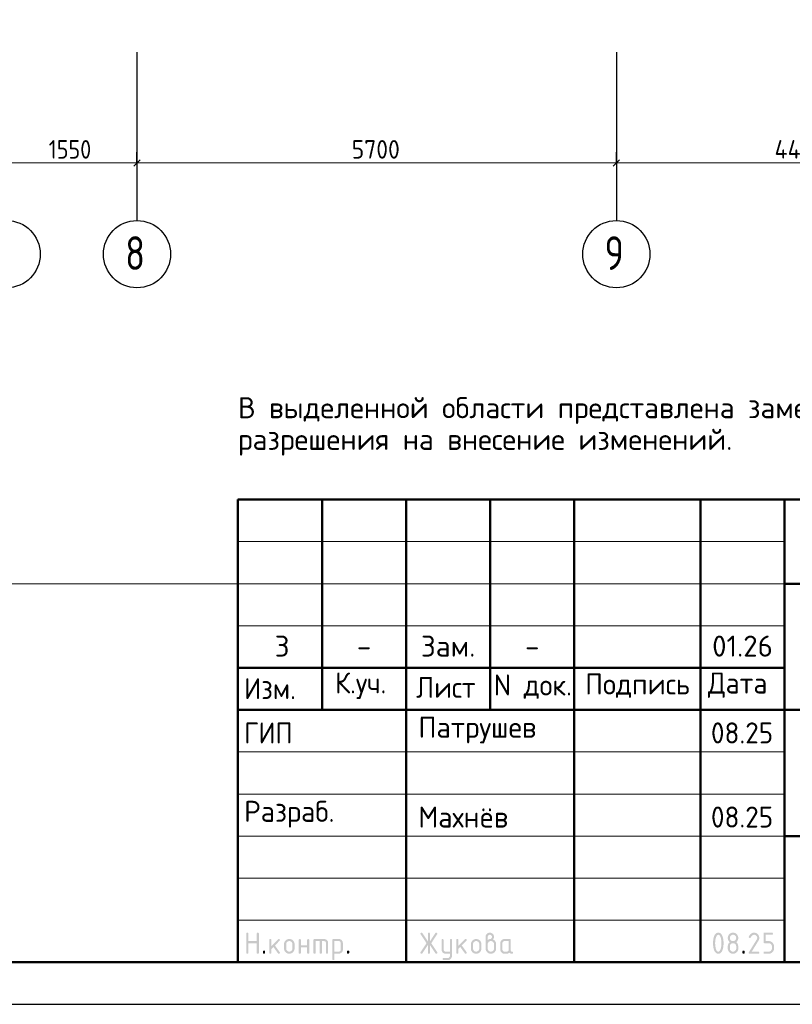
# Model space of a CAD drawing. Header units: millimetres. Extents: x 0 to 42000, y 0 to 29700.
# Tile 4 of 7: x 20405 to 29593, y 0 to 11705. Entities that reach past the tile are written whole.
import ezdxf

# ---------------------------------------------------------------- set-up
doc = ezdxf.new("R2010")
doc.units = ezdxf.units.MM
doc.linetypes.add('______5', pattern=[1100, 800, -100, 100, -100])
doc.layers.add('Standard', color=7, linetype='Continuous', lineweight=25)
doc.layers.add('Размерная линия_ общее', color=7, linetype='Continuous', lineweight=13)
doc.layers.add('Оси', color=7, linetype='______5', true_color=0x656565)
doc.styles.add('ISOCPEUR', font='txt')

msp = doc.modelspace()

# ---------------------------------------------------------------- hatches: boundary and pattern name
at = {"layer": 'Standard', "linetype": 'Continuous', "lineweight": 25, "transparency": 33554687}
for points in [[(23099, 614), (23099, 839), (23099, 840), (23099, 842), (23099, 843), (23100, 844), (23100, 845), (23101, 846), (23101, 847), (23102, 848), (23103, 849), (23104, 850), (23105, 850), (23106, 851), (23107, 851), (23109, 851), (23110, 851), (23112, 851), (23113, 851), (23115, 851), (23116, 851), (23117, 851), (23118, 850), (23119, 850), (23120, 849), (23121, 848), (23122, 847), (23122, 846), (23123, 845), (23123, 844), (23124, 843), (23124, 842), (23124, 840), (23124, 839), (23124, 751), (23224, 751), (23224, 839), (23224, 840), (23224, 842), (23224, 843), (23225, 844), (23225, 845), (23226, 846), (23226, 847), (23227, 848), (23228, 849), (23229, 850), (23230, 850), (23231, 851), (23232, 851), (23233, 851), (23235, 851), (23236, 851), (23238, 851), (23239, 851), (23241, 851), (23242, 851), (23243, 850), (23244, 850), (23245, 849), (23246, 848), (23247, 847), (23247, 846), (23248, 845), (23248, 844), (23249, 843), (23249, 842), (23249, 840), (23249, 839), (23249, 614), (23249, 612), (23249, 611), (23249, 609), (23248, 608), (23248, 607), (23247, 606), (23247, 605), (23246, 604), (23245, 604), (23244, 603), (23243, 602), (23242, 602), (23241, 602), (23239, 601), (23238, 601), (23236, 601), (23235, 601), (23233, 601), (23232, 602), (23231, 602), (23230, 602), (23229, 603), (23228, 604), (23227, 604), (23226, 605), (23226, 606), (23225, 607), (23225, 608), (23224, 609), (23224, 611), (23224, 612), (23224, 614), (23224, 726), (23124, 726), (23124, 614), (23124, 612), (23124, 611), (23124, 609), (23123, 608), (23123, 607), (23122, 606), (23122, 605), (23121, 604), (23120, 604), (23119, 603), (23118, 602), (23117, 602), (23116, 602), (23115, 601), (23113, 601), (23112, 601), (23110, 601), (23109, 601), (23107, 602), (23106, 602), (23105, 602), (23104, 603), (23103, 604), (23102, 604), (23101, 605), (23101, 606), (23100, 607), (23100, 608), (23099, 609), (23099, 611), (23099, 612)], [(25259, 704), (25194, 607), (25193, 605), (25192, 604), (25191, 603), (25190, 603), (25188, 602), (25187, 602), (25185, 601), (25183, 601), (25182, 601), (25180, 601), (25179, 602), (25178, 602), (25177, 603), (25176, 603), (25175, 604), (25174, 605), (25173, 605), (25173, 606), (25172, 607), (25172, 609), (25171, 610), (25171, 611), (25171, 613), (25171, 614), (25171, 616), (25172, 618), (25172, 619), (25173, 621), (25243, 726), (25173, 832), (25172, 833), (25172, 835), (25171, 837), (25171, 838), (25171, 840), (25171, 841), (25171, 843), (25172, 844), (25172, 845), (25173, 846), (25173, 847), (25174, 848), (25175, 849), (25176, 849), (25177, 850), (25178, 850), (25179, 851), (25181, 851), (25182, 851), (25184, 851), (25185, 851), (25187, 851), (25188, 851), (25189, 850), (25191, 849), (25192, 848), (25193, 847), (25194, 846), (25259, 749), (25259, 839), (25259, 840), (25259, 842), (25259, 843), (25259, 844), (25260, 845), (25260, 846), (25261, 847), (25262, 848), (25262, 849), (25263, 850), (25264, 850), (25266, 851), (25267, 851), (25268, 851), (25269, 851), (25271, 851), (25273, 851), (25274, 851), (25275, 851), (25277, 851), (25278, 850), (25279, 850), (25280, 849), (25280, 848), (25281, 847), (25282, 846), (25282, 845), (25283, 844), (25283, 843), (25283, 842), (25284, 840), (25284, 839), (25284, 749), (25348, 846), (25349, 847), (25350, 848), (25351, 849), (25353, 850), (25354, 851), (25356, 851), (25357, 851), (25359, 851), (25360, 851), (25361, 851), (25362, 851), (25363, 850), (25365, 850), (25366, 849), (25367, 848), (25367, 847), (25368, 847), (25369, 846), (25370, 845), (25370, 843), (25371, 842), (25371, 841), (25371, 840), (25371, 839), (25371, 837), (25371, 835), (25370, 833), (25369, 832), (25299, 726), (25369, 621), (25370, 619), (25371, 617), (25371, 616), (25371, 614), (25371, 613), (25371, 611), (25371, 610), (25370, 609), (25370, 608), (25369, 607), (25368, 606), (25368, 605), (25367, 604), (25366, 603), (25365, 603), (25364, 602), (25363, 602), (25361, 602), (25360, 601), (25359, 601), (25357, 601), (25356, 602), (25354, 602), (25353, 603), (25351, 603), (25350, 604), (25349, 605), (25348, 607), (25284, 704), (25284, 614), (25284, 612), (25283, 611), (25283, 609), (25283, 608), (25282, 607), (25282, 606), (25281, 605), (25280, 604), (25280, 604), (25279, 603), (25278, 602), (25277, 602), (25275, 602), (25274, 601), (25273, 601), (25271, 601), (25269, 601), (25268, 601), (25267, 602), (25266, 602), (25264, 602), (25263, 603), (25262, 604), (25262, 604), (25261, 605), (25260, 606), (25260, 607), (25259, 608), (25259, 609), (25259, 611), (25259, 612), (25259, 614)], [(29137, 851), (29140, 851), (29144, 851), (29147, 851), (29150, 850), (29153, 850), (29156, 849), (29158, 848), (29161, 847), (29164, 846), (29167, 844), (29169, 843), (29172, 841), (29174, 839), (29177, 837), (29179, 835), (29181, 833), (29184, 831), (29186, 828), (29188, 826), (29189, 823), (29191, 821), (29193, 818), (29194, 816), (29195, 813), (29196, 810), (29197, 807), (29198, 804), (29198, 801), (29199, 798), (29199, 795), (29200, 792), (29200, 789), (29200, 784), (29199, 780), (29198, 775), (29197, 771), (29195, 766), (29193, 762), (29191, 757), (29188, 753), (29110, 626), (29187, 626), (29189, 626), (29190, 626), (29191, 626), (29193, 626), (29194, 625), (29195, 625), (29196, 624), (29197, 623), (29197, 622), (29198, 621), (29198, 620), (29199, 619), (29199, 618), (29199, 617), (29200, 615), (29200, 614), (29200, 612), (29199, 611), (29199, 610), (29199, 608), (29198, 607), (29198, 606), (29197, 605), (29197, 604), (29196, 604), (29195, 603), (29194, 602), (29193, 602), (29191, 602), (29190, 601), (29189, 601), (29187, 601), (29087, 601), (29086, 601), (29084, 601), (29083, 602), (29082, 602), (29081, 602), (29080, 603), (29079, 604), (29078, 604), (29077, 605), (29076, 606), (29076, 607), (29075, 608), (29075, 609), (29075, 611), (29075, 612), (29075, 614), (29075, 616), (29075, 617), (29076, 619), (29077, 621), (29168, 768), (29170, 771), (29171, 773), (29172, 776), (29173, 778), (29174, 781), (29174, 783), (29175, 786), (29175, 789), (29175, 793), (29174, 796), (29173, 800), (29172, 803), (29171, 806), (29168, 809), (29166, 813), (29164, 815), (29161, 818), (29158, 820), (29155, 822), (29152, 823), (29148, 825), (29145, 826), (29141, 826), (29137, 826), (29135, 826), (29132, 826), (29129, 825), (29127, 824), (29124, 823), (29122, 822), (29119, 820), (29117, 818), (29114, 816), (29112, 814), (29110, 812), (29107, 809), (29105, 806), (29103, 802), (29100, 799), (29098, 795), (29097, 793), (29096, 792), (29095, 791), (29094, 790), (29092, 790), (29091, 789), (29089, 789), (29087, 789), (29086, 789), (29084, 789), (29083, 789), (29082, 790), (29081, 790), (29080, 791), (29079, 791), (29078, 792), (29077, 793), (29076, 794), (29076, 795), (29075, 796), (29075, 797), (29075, 798), (29075, 800), (29075, 801), (29075, 803), (29075, 804), (29075, 805), (29076, 806), (29079, 812), (29082, 817), (29085, 822), (29088, 826), (29092, 830), (29095, 834), (29099, 837), (29103, 840), (29107, 843), (29111, 845), (29115, 847), (29119, 848), (29123, 850), (29128, 851), (29132, 851)], [(29250, 739), (29250, 839), (29250, 840), (29250, 842), (29250, 843), (29250, 844), (29251, 845), (29251, 846), (29252, 847), (29253, 848), (29253, 849), (29254, 850), (29255, 850), (29257, 851), (29258, 851), (29259, 851), (29261, 851), (29262, 851), (29349, 851), (29351, 851), (29352, 851), (29354, 851), (29355, 851), (29356, 850), (29357, 850), (29358, 849), (29359, 848), (29359, 847), (29360, 846), (29361, 845), (29361, 844), (29361, 843), (29362, 842), (29362, 840), (29362, 839), (29362, 837), (29362, 836), (29361, 834), (29361, 833), (29361, 832), (29360, 831), (29359, 830), (29359, 829), (29358, 829), (29357, 828), (29356, 827), (29355, 827), (29354, 827), (29352, 826), (29351, 826), (29349, 826), (29275, 826), (29275, 751), (29312, 751), (29315, 751), (29318, 751), (29322, 751), (29324, 750), (29327, 750), (29330, 749), (29333, 748), (29336, 747), (29339, 746), (29341, 744), (29344, 743), (29347, 741), (29349, 739), (29351, 737), (29354, 735), (29356, 733), (29358, 731), (29360, 728), (29362, 726), (29364, 723), (29366, 721), (29367, 718), (29369, 715), (29370, 713), (29371, 710), (29372, 707), (29373, 704), (29373, 701), (29374, 698), (29374, 695), (29374, 692), (29374, 689), (29374, 664), (29374, 661), (29374, 657), (29374, 654), (29373, 651), (29373, 648), (29372, 645), (29371, 643), (29370, 640), (29369, 637), (29367, 634), (29366, 632), (29364, 629), (29362, 627), (29360, 624), (29358, 622), (29356, 620), (29354, 617), (29351, 615), (29349, 613), (29346, 612), (29344, 610), (29341, 608), (29339, 607), (29336, 606), (29333, 605), (29330, 604), (29327, 603), (29324, 602), (29321, 602), (29318, 602), (29315, 601), (29312, 601), (29262, 601), (29261, 601), (29259, 601), (29258, 602), (29257, 602), (29255, 602), (29254, 603), (29253, 604), (29253, 604), (29252, 605), (29251, 606), (29251, 607), (29250, 608), (29250, 610), (29250, 611), (29250, 612), (29250, 614), (29250, 615), (29250, 617), (29250, 618), (29250, 619), (29251, 620), (29251, 621), (29252, 622), (29253, 623), (29253, 624), (29254, 625), (29255, 625), (29257, 626), (29258, 626), (29259, 626), (29261, 626), (29262, 626), (29312, 626), (29316, 626), (29319, 627), (29323, 628), (29326, 629), (29330, 630), (29333, 632), (29336, 634), (29338, 637), (29341, 640), (29343, 643), (29345, 646), (29347, 649), (29348, 653), (29349, 656), (29349, 660), (29349, 664), (29349, 689), (29349, 693), (29349, 696), (29348, 700), (29347, 703), (29345, 707), (29343, 710), (29341, 713), (29338, 715), (29336, 718), (29333, 720), (29330, 722), (29326, 724), (29323, 725), (29319, 726), (29316, 726), (29312, 726), (29262, 726), (29261, 726), (29259, 726), (29258, 727), (29257, 727), (29255, 727), (29254, 728), (29253, 729), (29253, 729), (29252, 730), (29251, 731), (29251, 732), (29250, 733), (29250, 734), (29250, 736), (29250, 737)], [(23399, 694), (23478, 773), (23478, 773), (23479, 774), (23480, 775), (23482, 775), (23483, 776), (23484, 776), (23485, 776), (23486, 776), (23488, 776), (23489, 776), (23491, 776), (23492, 775), (23493, 775), (23494, 774), (23495, 774), (23496, 773), (23497, 772), (23497, 771), (23498, 770), (23498, 769), (23499, 768), (23499, 767), (23499, 765), (23499, 764), (23499, 762), (23499, 761), (23498, 760), (23498, 759), (23497, 758), (23497, 757), (23496, 756), (23495, 755), (23440, 700), (23496, 621), (23498, 619), (23498, 617), (23499, 616), (23499, 614), (23499, 612), (23499, 611), (23499, 609), (23498, 608), (23498, 607), (23497, 606), (23497, 605), (23496, 604), (23495, 604), (23494, 603), (23493, 602), (23492, 602), (23491, 602), (23489, 601), (23488, 601), (23486, 601), (23485, 601), (23483, 602), (23482, 602), (23480, 603), (23479, 603), (23478, 604), (23477, 605), (23476, 607), (23422, 682), (23399, 659), (23399, 614), (23399, 612), (23399, 611), (23399, 609), (23398, 608), (23398, 607), (23397, 606), (23397, 605), (23396, 604), (23395, 604), (23394, 603), (23393, 602), (23392, 602), (23391, 602), (23389, 601), (23388, 601), (23386, 601), (23385, 601), (23383, 601), (23382, 602), (23381, 602), (23380, 602), (23379, 603), (23378, 604), (23377, 604), (23376, 605), (23376, 606), (23375, 607), (23375, 608), (23374, 609), (23374, 611), (23374, 612), (23374, 614), (23374, 764), (23374, 765), (23374, 767), (23374, 768), (23375, 769), (23375, 770), (23376, 771), (23376, 772), (23377, 773), (23378, 774), (23379, 774), (23380, 775), (23381, 775), (23382, 776), (23383, 776), (23385, 776), (23386, 776), (23388, 776), (23389, 776), (23391, 776), (23392, 775), (23393, 775), (23394, 774), (23395, 774), (23396, 773), (23397, 772), (23397, 771), (23398, 770), (23398, 769), (23399, 768), (23399, 767), (23399, 765), (23399, 764)], [(23749, 676), (23749, 614), (23749, 612), (23748, 611), (23748, 609), (23748, 608), (23747, 607), (23747, 606), (23746, 605), (23746, 604), (23745, 604), (23744, 603), (23743, 602), (23742, 602), (23740, 602), (23739, 601), (23738, 601), (23736, 601), (23735, 601), (23733, 601), (23732, 602), (23731, 602), (23729, 602), (23729, 603), (23728, 604), (23727, 604), (23726, 605), (23725, 606), (23725, 607), (23724, 608), (23724, 609), (23724, 611), (23724, 612), (23724, 614), (23724, 764), (23724, 765), (23724, 767), (23724, 768), (23724, 769), (23725, 770), (23725, 771), (23726, 772), (23727, 773), (23728, 774), (23729, 774), (23729, 775), (23731, 775), (23732, 776), (23733, 776), (23735, 776), (23736, 776), (23738, 776), (23739, 776), (23740, 776), (23742, 775), (23743, 775), (23744, 774), (23745, 774), (23746, 773), (23746, 772), (23747, 771), (23747, 770), (23748, 769), (23748, 768), (23748, 767), (23749, 765), (23749, 764), (23749, 701), (23823, 701), (23823, 764), (23823, 765), (23824, 767), (23824, 768), (23824, 769), (23825, 770), (23825, 771), (23826, 772), (23826, 773), (23827, 774), (23828, 774), (23829, 775), (23830, 775), (23832, 776), (23833, 776), (23834, 776), (23836, 776), (23837, 776), (23839, 776), (23840, 776), (23841, 775), (23843, 775), (23843, 774), (23844, 774), (23845, 773), (23846, 772), (23847, 771), (23847, 770), (23848, 769), (23848, 768), (23848, 767), (23848, 765), (23848, 764), (23848, 614), (23848, 612), (23848, 611), (23848, 609), (23848, 608), (23847, 607), (23847, 606), (23846, 605), (23845, 604), (23844, 604), (23843, 603), (23843, 602), (23841, 602), (23840, 602), (23839, 601), (23837, 601), (23836, 601), (23834, 601), (23833, 601), (23832, 602), (23830, 602), (23829, 602), (23828, 603), (23827, 604), (23826, 604), (23826, 605), (23825, 606), (23825, 607), (23824, 608), (23824, 609), (23824, 611), (23823, 612), (23823, 614), (23823, 676)], [(23911, 776), (24023, 776), (24026, 776), (24028, 776), (24031, 776), (24033, 775), (24036, 775), (24038, 774), (24040, 773), (24043, 773), (24045, 772), (24047, 770), (24049, 769), (24051, 768), (24053, 767), (24055, 765), (24057, 763), (24059, 762), (24061, 760), (24062, 758), (24064, 756), (24065, 754), (24067, 752), (24068, 750), (24069, 748), (24070, 745), (24071, 743), (24071, 741), (24072, 739), (24072, 736), (24073, 734), (24073, 731), (24073, 729), (24073, 726), (24073, 614), (24073, 612), (24073, 611), (24073, 609), (24073, 608), (24072, 607), (24072, 606), (24071, 605), (24070, 604), (24069, 604), (24068, 603), (24067, 602), (24066, 602), (24065, 602), (24064, 601), (24062, 601), (24061, 601), (24059, 601), (24058, 601), (24057, 602), (24055, 602), (24054, 602), (24053, 603), (24052, 604), (24051, 604), (24051, 605), (24050, 606), (24049, 607), (24049, 608), (24049, 609), (24048, 611), (24048, 612), (24048, 614), (24048, 726), (24048, 729), (24048, 731), (24047, 734), (24046, 736), (24046, 738), (24044, 740), (24043, 742), (24041, 744), (24039, 746), (24037, 747), (24035, 748), (24033, 749), (24031, 750), (24028, 751), (24026, 751), (24023, 751), (23998, 751), (23998, 614), (23998, 612), (23998, 611), (23998, 609), (23998, 608), (23997, 607), (23997, 606), (23996, 605), (23995, 604), (23995, 604), (23994, 603), (23993, 602), (23991, 602), (23990, 602), (23989, 601), (23987, 601), (23986, 601), (23984, 601), (23983, 601), (23982, 602), (23980, 602), (23979, 602), (23978, 603), (23977, 604), (23977, 604), (23976, 605), (23975, 606), (23975, 607), (23974, 608), (23974, 609), (23974, 611), (23973, 612), (23973, 614), (23973, 751), (23924, 751), (23924, 614), (23924, 612), (23923, 611), (23923, 609), (23923, 608), (23922, 607), (23922, 606), (23921, 605), (23920, 604), (23920, 604), (23919, 603), (23918, 602), (23916, 602), (23915, 602), (23914, 601), (23913, 601), (23911, 601), (23909, 601), (23908, 601), (23907, 602), (23906, 602), (23904, 602), (23903, 603), (23902, 604), (23902, 604), (23901, 605), (23900, 606), (23900, 607), (23899, 608), (23899, 609), (23899, 611), (23898, 612), (23898, 614), (23898, 764), (23898, 765), (23899, 767), (23899, 768), (23899, 769), (23900, 770), (23900, 771), (23901, 772), (23902, 773), (23902, 774), (23903, 774), (23904, 775), (23906, 775), (23907, 776), (23908, 776), (23909, 776)], [(25521, 576), (25521, 601), (25471, 601), (25468, 601), (25466, 602), (25463, 602), (25461, 602), (25458, 603), (25456, 603), (25454, 604), (25452, 605), (25449, 606), (25447, 607), (25445, 608), (25443, 609), (25441, 611), (25439, 612), (25437, 614), (25436, 616), (25434, 618), (25432, 620), (25431, 622), (25429, 624), (25428, 626), (25427, 628), (25426, 630), (25425, 632), (25424, 634), (25423, 637), (25422, 639), (25422, 641), (25422, 644), (25421, 646), (25421, 649), (25421, 651), (25421, 764), (25421, 765), (25421, 767), (25421, 768), (25422, 769), (25422, 770), (25423, 771), (25423, 772), (25424, 773), (25425, 774), (25426, 774), (25427, 775), (25428, 775), (25429, 776), (25431, 776), (25432, 776), (25434, 776), (25435, 776), (25437, 776), (25438, 776), (25439, 775), (25440, 775), (25441, 774), (25442, 774), (25443, 773), (25444, 772), (25444, 771), (25445, 770), (25445, 769), (25446, 768), (25446, 767), (25446, 765), (25446, 764), (25446, 651), (25446, 649), (25447, 646), (25447, 644), (25448, 642), (25449, 640), (25450, 638), (25452, 636), (25454, 634), (25455, 632), (25457, 630), (25459, 629), (25462, 628), (25464, 627), (25466, 627), (25468, 626), (25471, 626), (25521, 626), (25521, 764), (25521, 765), (25521, 767), (25521, 768), (25522, 769), (25522, 770), (25523, 771), (25523, 772), (25524, 773), (25525, 774), (25526, 774), (25527, 775), (25528, 775), (25529, 776), (25530, 776), (25532, 776), (25533, 776), (25535, 776), (25536, 776), (25538, 776), (25539, 775), (25540, 775), (25541, 774), (25542, 774), (25543, 773), (25544, 772), (25544, 771), (25545, 770), (25545, 769), (25545, 768), (25546, 767), (25546, 765), (25546, 764), (25546, 576), (25546, 574), (25546, 571), (25545, 569), (25545, 566), (25545, 564), (25544, 562), (25543, 559), (25542, 557), (25541, 555), (25540, 553), (25539, 551), (25538, 549), (25537, 547), (25535, 545), (25533, 543), (25532, 541), (25530, 539), (25528, 538), (25526, 536), (25524, 535), (25522, 533), (25520, 532), (25518, 531), (25516, 530), (25514, 529), (25511, 528), (25509, 528), (25507, 527), (25504, 527), (25502, 527), (25499, 526), (25497, 526), (25446, 526), (25445, 526), (25443, 527), (25442, 527), (25441, 527), (25440, 528), (25439, 528), (25438, 529), (25437, 529), (25436, 530), (25435, 531), (25435, 532), (25434, 533), (25434, 535), (25434, 536), (25434, 537), (25434, 539), (25434, 540), (25434, 541), (25434, 542), (25435, 544), (25435, 545), (25436, 546), (25436, 547), (25437, 548), (25438, 549), (25439, 549), (25440, 550), (25442, 550), (25443, 551), (25444, 551), (25445, 551), (25446, 551), (25496, 551), (25499, 551), (25501, 552), (25503, 552), (25506, 553), (25508, 554), (25510, 555), (25512, 557), (25514, 558), (25515, 560), (25517, 562), (25518, 564), (25519, 566), (25520, 568), (25520, 571), (25521, 573)], [(25621, 694), (25700, 773), (25700, 773), (25701, 774), (25702, 775), (25704, 775), (25705, 776), (25706, 776), (25707, 776), (25708, 776), (25710, 776), (25711, 776), (25713, 776), (25714, 775), (25715, 775), (25716, 774), (25717, 774), (25718, 773), (25719, 772), (25719, 771), (25720, 770), (25720, 769), (25721, 768), (25721, 767), (25721, 765), (25721, 764), (25721, 762), (25721, 761), (25721, 760), (25720, 759), (25720, 758), (25719, 757), (25718, 756), (25717, 755), (25662, 700), (25719, 621), (25720, 619), (25720, 617), (25721, 616), (25721, 614), (25721, 612), (25721, 611), (25721, 609), (25720, 608), (25720, 607), (25719, 606), (25719, 605), (25718, 604), (25717, 604), (25716, 603), (25715, 602), (25714, 602), (25713, 602), (25711, 601), (25710, 601), (25708, 601), (25707, 601), (25705, 602), (25704, 602), (25703, 603), (25701, 603), (25700, 604), (25699, 605), (25698, 607), (25644, 682), (25621, 659), (25621, 614), (25621, 612), (25621, 611), (25621, 609), (25620, 608), (25620, 607), (25619, 606), (25619, 605), (25618, 604), (25617, 604), (25616, 603), (25615, 602), (25614, 602), (25613, 602), (25611, 601), (25610, 601), (25608, 601), (25607, 601), (25606, 601), (25604, 602), (25603, 602), (25602, 602), (25601, 603), (25600, 604), (25599, 604), (25598, 605), (25598, 606), (25597, 607), (25597, 608), (25596, 609), (25596, 611), (25596, 612), (25596, 614), (25596, 764), (25596, 765), (25596, 767), (25596, 768), (25597, 769), (25597, 770), (25598, 771), (25598, 772), (25599, 773), (25600, 774), (25601, 774), (25602, 775), (25603, 775), (25604, 776), (25606, 776), (25607, 776), (25608, 776), (25610, 776), (25611, 776), (25613, 776), (25614, 775), (25615, 775), (25616, 774), (25617, 774), (25618, 773), (25619, 772), (25619, 771), (25620, 770), (25620, 769), (25621, 768), (25621, 767), (25621, 765), (25621, 764)], [(23299, 626), (23299, 628), (23299, 629), (23299, 631), (23300, 632), (23300, 633), (23301, 634), (23301, 635), (23302, 636), (23303, 637), (23304, 637), (23305, 638), (23306, 638), (23307, 638), (23309, 639), (23310, 639), (23312, 639), (23313, 639), (23314, 639), (23316, 638), (23317, 638), (23318, 638), (23319, 637), (23320, 637), (23321, 636), (23322, 635), (23322, 634), (23323, 633), (23323, 632), (23324, 631), (23324, 629), (23324, 628), (23324, 626), (23324, 614), (23324, 612), (23324, 611), (23324, 610), (23323, 608), (23323, 607), (23322, 606), (23322, 605), (23321, 604), (23320, 604), (23319, 603), (23318, 602), (23317, 602), (23316, 602), (23314, 601), (23313, 601), (23312, 601), (23310, 601), (23309, 601), (23307, 602), (23306, 602), (23305, 602), (23304, 603), (23303, 604), (23302, 604), (23301, 605), (23301, 606), (23300, 607), (23300, 608), (23299, 610), (23299, 611), (23299, 612), (23299, 614)], [(24298, 626), (24298, 628), (24298, 629), (24299, 631), (24299, 632), (24299, 633), (24300, 634), (24301, 635), (24301, 636), (24302, 637), (24303, 637), (24304, 638), (24305, 638), (24307, 638), (24308, 639), (24309, 639), (24311, 639), (24312, 639), (24314, 639), (24315, 638), (24316, 638), (24317, 638), (24318, 637), (24319, 637), (24320, 636), (24321, 635), (24322, 634), (24322, 633), (24323, 632), (24323, 631), (24323, 629), (24323, 628), (24323, 626), (24323, 614), (24323, 612), (24323, 611), (24323, 610), (24323, 608), (24322, 607), (24322, 606), (24321, 605), (24320, 604), (24319, 604), (24318, 603), (24317, 602), (24316, 602), (24315, 602), (24314, 601), (24312, 601), (24311, 601), (24309, 601), (24308, 601), (24307, 602), (24305, 602), (24304, 602), (24303, 603), (24302, 604), (24301, 604), (24301, 605), (24300, 606), (24299, 607), (24299, 608), (24299, 610), (24298, 611), (24298, 612), (24298, 614)], [(29000, 626), (29000, 628), (29000, 629), (29000, 631), (29001, 632), (29001, 633), (29002, 634), (29002, 635), (29003, 636), (29004, 637), (29005, 637), (29006, 638), (29007, 638), (29008, 638), (29009, 639), (29011, 639), (29012, 639), (29014, 639), (29015, 639), (29017, 638), (29018, 638), (29019, 638), (29020, 637), (29021, 637), (29022, 636), (29023, 635), (29023, 634), (29024, 633), (29024, 632), (29024, 631), (29025, 629), (29025, 628), (29025, 626), (29025, 614), (29025, 612), (29025, 611), (29024, 610), (29024, 608), (29024, 607), (29023, 606), (29023, 605), (29022, 604), (29021, 604), (29020, 603), (29019, 602), (29018, 602), (29017, 602), (29015, 601), (29014, 601), (29012, 601), (29011, 601), (29009, 601), (29008, 602), (29007, 602), (29006, 602), (29005, 603), (29004, 604), (29003, 604), (29002, 605), (29002, 606), (29001, 607), (29001, 608), (29000, 610), (29000, 611), (29000, 612), (29000, 614)]]:
    msp.add_hatch(color=7, dxfattribs=at).paths.add_polyline_path(points, flags=16)
h = msp.add_hatch(color=7, dxfattribs=at)
h.paths.add_polyline_path([(25971, 764), (25975, 767), (25979, 769), (25982, 772), (25986, 773), (25990, 775), (25993, 775), (25997, 776), (26000, 776), (26002, 776), (26004, 777), (26006, 777), (26007, 778), (26009, 779), (26011, 781), (26013, 783), (26014, 785), (26016, 787), (26017, 789), (26018, 791), (26019, 793), (26020, 795), (26020, 797), (26021, 799), (26021, 801), (26021, 804), (26020, 806), (26020, 809), (26019, 811), (26018, 813), (26017, 815), (26015, 817), (26014, 819), (26012, 821), (26010, 822), (26008, 824), (26005, 824), (26003, 825), (26001, 826), (25998, 826), (25996, 826), (25993, 826), (25991, 826), (25988, 825), (25986, 824), (25984, 823), (25982, 822), (25980, 821), (25978, 819), (25976, 817), (25975, 815), (25973, 813), (25973, 811), (25972, 809), (25971, 806), (25971, 804), (25971, 801)])
h.paths.add_polyline_path([(26033, 771), (26037, 769), (26041, 767), (26045, 765), (26048, 762), (26052, 759), (26055, 756), (26058, 752), (26060, 748), (26063, 744), (26065, 740), (26067, 736), (26068, 732), (26069, 727), (26070, 723), (26070, 718), (26070, 714), (26070, 664), (26070, 661), (26070, 657), (26070, 654), (26069, 651), (26069, 648), (26068, 645), (26067, 642), (26066, 640), (26065, 637), (26063, 634), (26062, 632), (26060, 629), (26058, 627), (26056, 624), (26054, 622), (26052, 619), (26050, 617), (26048, 615), (26045, 613), (26043, 612), (26040, 610), (26037, 608), (26035, 607), (26032, 606), (26029, 605), (26026, 604), (26024, 603), (26021, 602), (26018, 602), (26014, 602), (26011, 601), (26008, 601), (26005, 601), (26002, 602), (25999, 602), (25996, 602), (25993, 603), (25990, 604), (25987, 605), (25984, 606), (25981, 607), (25979, 608), (25976, 610), (25973, 612), (25971, 613), (25968, 615), (25966, 617), (25964, 620), (25962, 622), (25960, 624), (25958, 627), (25956, 629), (25954, 632), (25953, 634), (25951, 637), (25950, 640), (25949, 643), (25948, 645), (25947, 648), (25947, 651), (25946, 654), (25946, 657), (25946, 661), (25946, 664), (25946, 801), (25946, 804), (25946, 806), (25946, 809), (25947, 811), (25947, 814), (25948, 816), (25948, 818), (25949, 821), (25950, 823), (25951, 825), (25953, 827), (25954, 829), (25955, 831), (25957, 833), (25958, 835), (25960, 837), (25962, 839), (25964, 840), (25966, 842), (25968, 843), (25970, 844), (25972, 846), (25974, 847), (25976, 848), (25979, 849), (25981, 849), (25983, 850), (25986, 850), (25988, 851), (25990, 851), (25993, 851), (25996, 851), (25998, 851), (26001, 851), (26003, 851), (26006, 850), (26008, 850), (26010, 849), (26013, 849), (26015, 848), (26017, 847), (26019, 846), (26021, 844), (26023, 843), (26025, 842), (26027, 840), (26029, 839), (26031, 837), (26033, 835), (26034, 833), (26036, 831), (26037, 829), (26039, 827), (26040, 825), (26041, 823), (26042, 821), (26043, 818), (26043, 816), (26044, 814), (26045, 811), (26045, 809), (26045, 806), (26045, 804), (26045, 801), (26045, 797), (26045, 792), (26044, 788), (26042, 784), (26041, 781), (26038, 777), (26036, 774)], flags=16)
h.paths.add_polyline_path([(26045, 664), (26045, 714), (26045, 718), (26045, 721), (26044, 725), (26043, 728), (26041, 732), (26039, 735), (26037, 738), (26035, 740), (26032, 743), (26029, 745), (26026, 747), (26023, 749), (26019, 750), (26016, 751), (26012, 751), (26008, 751), (26004, 751), (26001, 751), (25997, 750), (25994, 749), (25990, 747), (25987, 745), (25984, 743), (25982, 740), (25979, 738), (25977, 735), (25975, 732), (25973, 728), (25972, 725), (25971, 721), (25971, 718), (25971, 714), (25971, 664), (25971, 660), (25971, 656), (25972, 653), (25973, 649), (25975, 646), (25977, 643), (25979, 640), (25982, 637), (25984, 634), (25987, 632), (25990, 630), (25994, 629), (25997, 628), (26001, 627), (26004, 626), (26008, 626), (26012, 626), (26016, 627), (26019, 628), (26023, 629), (26026, 630), (26029, 633), (26032, 635), (26035, 637), (26037, 640), (26039, 643), (26041, 646), (26043, 649), (26044, 653), (26045, 656), (26045, 660)])
h = msp.add_hatch(color=7, dxfattribs=at)
h.paths.add_polyline_path([(28750, 726), (28750, 734), (28749, 742), (28749, 749), (28748, 756), (28747, 764), (28746, 771), (28745, 778), (28743, 785), (28742, 790), (28741, 794), (28739, 799), (28738, 803), (28736, 807), (28734, 810), (28732, 813), (28731, 816), (28729, 818), (28727, 820), (28724, 822), (28722, 824), (28720, 825), (28718, 826), (28715, 826), (28712, 826), (28710, 826), (28708, 826), (28705, 825), (28703, 824), (28701, 822), (28699, 820), (28696, 818), (28695, 816), (28693, 813), (28691, 810), (28689, 807), (28688, 803), (28686, 799), (28685, 794), (28683, 790), (28682, 785), (28680, 778), (28679, 770), (28678, 763), (28677, 756), (28676, 749), (28676, 741), (28675, 734), (28675, 726), (28675, 719), (28676, 711), (28676, 704), (28677, 696), (28678, 689), (28679, 682), (28680, 675), (28682, 668), (28683, 663), (28684, 658), (28686, 654), (28687, 650), (28689, 646), (28691, 643), (28693, 639), (28694, 637), (28696, 634), (28698, 632), (28701, 630), (28703, 629), (28705, 628), (28707, 627), (28710, 626), (28712, 626), (28715, 626), (28718, 627), (28720, 628), (28722, 629), (28724, 630), (28727, 632), (28729, 634), (28731, 637), (28732, 639), (28734, 643), (28736, 646), (28738, 650), (28739, 654), (28741, 658), (28742, 663), (28743, 668), (28745, 675), (28746, 682), (28747, 689), (28748, 696), (28749, 704), (28749, 711), (28750, 719)])
h.paths.add_polyline_path([(28775, 726), (28775, 721), (28775, 715), (28775, 710), (28774, 705), (28774, 699), (28773, 694), (28773, 689), (28772, 685), (28771, 680), (28771, 675), (28770, 671), (28769, 666), (28768, 662), (28766, 657), (28765, 653), (28764, 649), (28762, 643), (28760, 638), (28757, 633), (28755, 628), (28752, 624), (28749, 620), (28746, 616), (28743, 613), (28740, 610), (28736, 608), (28733, 606), (28729, 604), (28725, 603), (28721, 602), (28717, 601), (28712, 601), (28708, 601), (28704, 602), (28700, 603), (28696, 604), (28692, 606), (28689, 608), (28685, 610), (28682, 613), (28679, 616), (28676, 620), (28673, 624), (28670, 628), (28668, 632), (28665, 638), (28663, 643), (28661, 649), (28660, 653), (28658, 657), (28657, 661), (28656, 666), (28655, 670), (28654, 675), (28654, 680), (28653, 684), (28652, 689), (28652, 694), (28651, 699), (28651, 705), (28650, 710), (28650, 715), (28650, 721), (28650, 726), (28650, 732), (28650, 737), (28650, 743), (28651, 748), (28651, 753), (28652, 758), (28652, 763), (28653, 768), (28654, 773), (28654, 778), (28655, 782), (28656, 787), (28657, 791), (28658, 795), (28660, 800), (28661, 804), (28663, 810), (28665, 815), (28668, 820), (28670, 825), (28673, 829), (28676, 833), (28679, 836), (28682, 839), (28685, 842), (28689, 845), (28692, 847), (28696, 848), (28700, 850), (28704, 851), (28708, 851), (28712, 851), (28717, 851), (28721, 851), (28725, 850), (28729, 848), (28733, 847), (28736, 845), (28740, 842), (28743, 839), (28746, 836), (28749, 833), (28752, 829), (28755, 824), (28757, 820), (28760, 815), (28762, 810), (28764, 804), (28765, 799), (28766, 795), (28768, 791), (28769, 787), (28770, 782), (28771, 777), (28771, 773), (28772, 768), (28773, 763), (28773, 758), (28774, 753), (28774, 748), (28775, 743), (28775, 737), (28775, 732)], flags=16)
h = msp.add_hatch(color=7, dxfattribs=at)
h.paths.add_polyline_path([(28887, 626), (28891, 626), (28895, 627), (28898, 628), (28902, 629), (28905, 630), (28908, 632), (28911, 634), (28914, 637), (28917, 640), (28919, 643), (28921, 646), (28922, 649), (28923, 653), (28924, 656), (28925, 660), (28925, 664), (28925, 689), (28925, 693), (28924, 696), (28923, 700), (28922, 703), (28921, 707), (28919, 710), (28916, 713), (28914, 715), (28911, 718), (28908, 720), (28905, 722), (28902, 724), (28898, 725), (28895, 726), (28891, 726), (28887, 726), (28883, 726), (28880, 726), (28876, 725), (28873, 724), (28870, 722), (28867, 720), (28864, 718), (28861, 715), (28858, 713), (28856, 710), (28854, 707), (28853, 703), (28851, 700), (28851, 696), (28850, 693), (28850, 689), (28850, 664), (28850, 660), (28851, 656), (28851, 653), (28853, 649), (28854, 646), (28856, 643), (28858, 640), (28861, 637), (28864, 634), (28867, 632), (28870, 630), (28873, 629), (28876, 628), (28880, 627), (28883, 626)])
h.paths.add_polyline_path([(28887, 601), (28884, 601), (28881, 602), (28878, 602), (28875, 602), (28872, 603), (28869, 604), (28866, 605), (28863, 606), (28861, 607), (28858, 608), (28855, 610), (28853, 612), (28850, 613), (28848, 615), (28845, 617), (28843, 620), (28841, 622), (28839, 624), (28837, 627), (28835, 629), (28834, 632), (28832, 634), (28831, 637), (28830, 640), (28828, 643), (28828, 645), (28827, 648), (28826, 651), (28826, 654), (28825, 657), (28825, 661), (28825, 664), (28825, 689), (28825, 693), (28825, 696), (28826, 700), (28827, 704), (28827, 707), (28828, 710), (28830, 714), (28831, 717), (28833, 720), (28835, 723), (28837, 726), (28839, 729), (28841, 731), (28844, 734), (28847, 736), (28850, 739), (28847, 741), (28844, 744), (28841, 746), (28839, 749), (28837, 752), (28835, 755), (28833, 758), (28831, 761), (28830, 764), (28828, 767), (28827, 771), (28827, 774), (28826, 778), (28825, 781), (28825, 785), (28825, 789), (28825, 792), (28825, 795), (28826, 798), (28826, 801), (28827, 804), (28828, 807), (28828, 810), (28830, 813), (28831, 816), (28832, 818), (28834, 821), (28835, 823), (28837, 826), (28839, 828), (28841, 831), (28843, 833), (28845, 835), (28848, 837), (28850, 839), (28853, 841), (28855, 843), (28858, 844), (28861, 846), (28863, 847), (28866, 848), (28869, 849), (28872, 850), (28875, 850), (28878, 851), (28881, 851), (28884, 851), (28887, 851), (28891, 851), (28894, 851), (28897, 851), (28900, 850), (28903, 850), (28906, 849), (28909, 848), (28911, 847), (28914, 846), (28917, 844), (28919, 843), (28922, 841), (28924, 839), (28927, 837), (28929, 835), (28932, 833), (28934, 831), (28936, 828), (28938, 826), (28939, 823), (28941, 821), (28943, 818), (28944, 816), (28945, 813), (28946, 810), (28947, 807), (28948, 804), (28949, 801), (28949, 798), (28949, 795), (28950, 792), (28950, 789), (28950, 785), (28949, 781), (28949, 778), (28948, 774), (28947, 771), (28946, 767), (28945, 764), (28943, 761), (28942, 758), (28940, 755), (28938, 752), (28936, 749), (28933, 746), (28931, 744), (28928, 741), (28925, 739), (28929, 735), (28933, 732), (28937, 728), (28939, 724), (28942, 719), (28944, 715), (28946, 710), (28947, 705), (28948, 704), (28948, 702), (28948, 701), (28948, 699), (28949, 697), (28949, 695), (28949, 692), (28949, 690), (28949, 687), (28949, 684), (28950, 681), (28950, 678), (28950, 675), (28950, 671), (28950, 668), (28950, 664), (28950, 661), (28949, 657), (28949, 654), (28949, 651), (28948, 648), (28947, 645), (28946, 643), (28945, 640), (28944, 637), (28943, 634), (28941, 632), (28939, 629), (28938, 627), (28936, 624), (28934, 622), (28932, 620), (28929, 617), (28927, 615), (28924, 613), (28922, 612), (28919, 610), (28917, 608), (28914, 607), (28911, 606), (28909, 605), (28906, 604), (28903, 603), (28900, 602), (28897, 602), (28894, 602), (28891, 601)], flags=16)
h.paths.add_polyline_path([(28887, 751), (28891, 751), (28895, 752), (28898, 753), (28902, 754), (28905, 755), (28908, 757), (28911, 759), (28914, 762), (28917, 765), (28919, 768), (28921, 771), (28922, 774), (28923, 778), (28924, 781), (28925, 785), (28925, 789), (28925, 793), (28924, 796), (28923, 800), (28922, 803), (28921, 806), (28919, 809), (28916, 812), (28914, 815), (28911, 818), (28908, 820), (28905, 822), (28902, 823), (28898, 825), (28895, 826), (28891, 826), (28887, 826), (28883, 826), (28880, 826), (28876, 825), (28873, 823), (28870, 822), (28867, 820), (28864, 818), (28861, 815), (28858, 813), (28856, 810), (28854, 807), (28853, 803), (28851, 800), (28851, 796), (28850, 793), (28850, 789), (28850, 785), (28851, 781), (28851, 778), (28853, 774), (28854, 771), (28856, 768), (28858, 765), (28861, 762), (28864, 759), (28867, 757), (28870, 755), (28873, 754), (28876, 753), (28880, 752), (28883, 751)])
h = msp.add_hatch(color=7, dxfattribs=at)
h.paths.add_polyline_path([(23549, 664), (23549, 714), (23549, 717), (23549, 720), (23549, 723), (23550, 726), (23550, 729), (23551, 732), (23552, 735), (23553, 738), (23554, 740), (23556, 743), (23557, 746), (23559, 748), (23561, 751), (23563, 753), (23565, 756), (23567, 758), (23569, 760), (23572, 762), (23574, 764), (23577, 766), (23579, 768), (23582, 769), (23584, 770), (23587, 772), (23590, 773), (23593, 774), (23596, 774), (23599, 775), (23602, 776), (23605, 776), (23608, 776), (23611, 776), (23614, 776), (23618, 776), (23621, 776), (23624, 775), (23627, 774), (23630, 774), (23633, 773), (23635, 772), (23638, 770), (23641, 769), (23643, 768), (23646, 766), (23648, 764), (23651, 762), (23653, 760), (23655, 758), (23658, 756), (23660, 753), (23662, 751), (23663, 749), (23665, 746), (23666, 743), (23668, 741), (23669, 738), (23670, 735), (23671, 732), (23672, 729), (23672, 726), (23673, 723), (23673, 720), (23674, 717), (23674, 714), (23674, 664), (23674, 660), (23673, 657), (23673, 654), (23672, 651), (23672, 648), (23671, 645), (23670, 642), (23669, 640), (23668, 637), (23666, 634), (23665, 632), (23663, 629), (23662, 627), (23660, 624), (23658, 622), (23655, 620), (23653, 617), (23651, 615), (23648, 613), (23646, 612), (23643, 610), (23641, 608), (23638, 607), (23635, 606), (23632, 605), (23629, 604), (23627, 603), (23624, 602), (23621, 602), (23617, 602), (23614, 601), (23611, 601), (23608, 601), (23605, 602), (23602, 602), (23599, 602), (23596, 603), (23593, 604), (23590, 605), (23587, 606), (23584, 607), (23582, 608), (23579, 610), (23577, 612), (23574, 613), (23572, 615), (23569, 617), (23567, 620), (23565, 622), (23563, 624), (23561, 627), (23559, 629), (23557, 632), (23556, 634), (23554, 637), (23553, 640), (23552, 642), (23551, 645), (23550, 648), (23550, 651), (23549, 654), (23549, 657), (23549, 660)], flags=16)
h.paths.add_polyline_path([(23648, 664), (23648, 714), (23648, 718), (23648, 721), (23647, 725), (23646, 728), (23644, 732), (23642, 735), (23640, 738), (23638, 740), (23635, 743), (23632, 745), (23629, 747), (23625, 749), (23622, 750), (23619, 751), (23615, 751), (23611, 751), (23607, 751), (23604, 751), (23600, 750), (23597, 749), (23594, 747), (23590, 745), (23587, 743), (23585, 740), (23582, 738), (23580, 735), (23578, 732), (23577, 728), (23575, 725), (23574, 721), (23574, 718), (23574, 714), (23574, 664), (23574, 660), (23574, 656), (23575, 653), (23577, 649), (23578, 646), (23580, 643), (23582, 640), (23585, 637), (23587, 634), (23590, 632), (23593, 630), (23597, 629), (23600, 628), (23604, 627), (23607, 626), (23611, 626), (23615, 626), (23619, 627), (23622, 628), (23625, 629), (23629, 630), (23632, 633), (23635, 635), (23638, 637), (23640, 640), (23642, 643), (23644, 646), (23646, 649), (23647, 653), (23648, 656), (23648, 660)])
h = msp.add_hatch(color=7, dxfattribs=at)
h.paths.add_polyline_path([(24123, 764), (24123, 765), (24124, 767), (24124, 768), (24124, 769), (24125, 770), (24125, 771), (24126, 772), (24127, 773), (24127, 774), (24128, 774), (24129, 775), (24130, 775), (24132, 776), (24133, 776), (24134, 776), (24136, 776), (24198, 776), (24201, 776), (24203, 776), (24206, 776), (24208, 775), (24211, 775), (24213, 774), (24215, 773), (24218, 773), (24220, 772), (24222, 770), (24224, 769), (24226, 768), (24228, 767), (24230, 765), (24232, 763), (24234, 762), (24236, 760), (24237, 758), (24239, 756), (24240, 754), (24241, 752), (24243, 750), (24244, 748), (24245, 746), (24245, 743), (24246, 741), (24247, 739), (24247, 736), (24248, 734), (24248, 731), (24248, 729), (24248, 726), (24248, 651), (24248, 649), (24248, 646), (24248, 644), (24247, 641), (24247, 639), (24246, 637), (24245, 634), (24245, 632), (24244, 630), (24243, 628), (24241, 626), (24240, 624), (24239, 622), (24237, 620), (24236, 618), (24234, 616), (24232, 614), (24230, 612), (24228, 611), (24226, 609), (24224, 608), (24222, 607), (24220, 606), (24218, 605), (24215, 604), (24213, 603), (24211, 603), (24208, 602), (24206, 602), (24203, 602), (24201, 601), (24198, 601), (24148, 601), (24148, 539), (24148, 537), (24148, 536), (24148, 535), (24148, 533), (24147, 532), (24147, 531), (24146, 530), (24145, 529), (24145, 529), (24144, 528), (24143, 528), (24141, 527), (24140, 527), (24139, 527), (24138, 526), (24136, 526), (24134, 526), (24133, 527), (24132, 527), (24130, 527), (24129, 528), (24128, 528), (24127, 529), (24127, 529), (24126, 530), (24125, 531), (24125, 532), (24124, 533), (24124, 535), (24124, 536), (24123, 537), (24123, 539)], flags=16)
h.paths.add_polyline_path([(24148, 751), (24148, 626), (24198, 626), (24201, 626), (24203, 627), (24206, 627), (24208, 628), (24210, 629), (24212, 630), (24214, 632), (24216, 634), (24218, 635), (24219, 637), (24220, 639), (24221, 642), (24222, 644), (24223, 646), (24223, 649), (24223, 651), (24223, 726), (24223, 729), (24223, 731), (24222, 734), (24221, 736), (24220, 738), (24219, 740), (24218, 742), (24216, 744), (24214, 746), (24212, 747), (24210, 748), (24208, 749), (24206, 750), (24203, 751), (24201, 751), (24198, 751)])
h = msp.add_hatch(color=7, dxfattribs=at)
h.paths.add_polyline_path([(25771, 664), (25771, 714), (25771, 717), (25771, 720), (25771, 723), (25772, 726), (25773, 729), (25773, 732), (25774, 735), (25775, 738), (25777, 740), (25778, 743), (25779, 746), (25781, 748), (25783, 751), (25785, 753), (25787, 756), (25789, 758), (25791, 760), (25794, 762), (25796, 764), (25799, 766), (25801, 768), (25804, 769), (25806, 770), (25809, 772), (25812, 773), (25815, 774), (25818, 774), (25821, 775), (25824, 776), (25827, 776), (25830, 776), (25833, 776), (25836, 776), (25840, 776), (25843, 776), (25846, 775), (25849, 774), (25852, 774), (25855, 773), (25857, 772), (25860, 770), (25863, 769), (25865, 768), (25868, 766), (25871, 764), (25873, 762), (25875, 760), (25878, 758), (25880, 756), (25882, 753), (25884, 751), (25885, 749), (25887, 746), (25889, 743), (25890, 741), (25891, 738), (25892, 735), (25893, 732), (25894, 729), (25894, 726), (25895, 723), (25895, 720), (25896, 717), (25896, 714), (25896, 664), (25896, 660), (25895, 657), (25895, 654), (25894, 651), (25894, 648), (25893, 645), (25892, 642), (25891, 640), (25890, 637), (25888, 634), (25887, 632), (25885, 629), (25884, 627), (25882, 624), (25880, 622), (25877, 620), (25875, 617), (25873, 615), (25870, 613), (25868, 612), (25865, 610), (25863, 608), (25860, 607), (25857, 606), (25854, 605), (25852, 604), (25849, 603), (25846, 602), (25843, 602), (25840, 602), (25836, 601), (25833, 601), (25830, 601), (25827, 602), (25824, 602), (25821, 602), (25818, 603), (25815, 604), (25812, 605), (25809, 606), (25806, 607), (25804, 608), (25801, 610), (25799, 612), (25796, 613), (25794, 615), (25791, 617), (25789, 620), (25787, 622), (25785, 624), (25783, 627), (25781, 629), (25779, 632), (25778, 634), (25777, 637), (25775, 640), (25774, 642), (25773, 645), (25773, 648), (25772, 651), (25771, 654), (25771, 657), (25771, 660)], flags=16)
h.paths.add_polyline_path([(25871, 664), (25871, 714), (25871, 718), (25870, 721), (25869, 725), (25868, 728), (25866, 732), (25864, 735), (25862, 738), (25860, 740), (25857, 743), (25854, 745), (25851, 747), (25848, 749), (25844, 750), (25841, 751), (25837, 751), (25833, 751), (25829, 751), (25826, 751), (25822, 750), (25819, 749), (25816, 747), (25813, 745), (25810, 743), (25807, 740), (25804, 738), (25802, 735), (25800, 732), (25799, 728), (25797, 725), (25797, 721), (25796, 718), (25796, 714), (25796, 664), (25796, 660), (25797, 656), (25797, 653), (25799, 649), (25800, 646), (25802, 643), (25804, 640), (25807, 637), (25809, 634), (25812, 632), (25815, 630), (25819, 629), (25822, 628), (25826, 627), (25829, 626), (25833, 626), (25837, 626), (25841, 627), (25844, 628), (25848, 629), (25851, 630), (25854, 633), (25857, 635), (25860, 637), (25862, 640), (25864, 643), (25866, 646), (25868, 649), (25869, 653), (25870, 656), (25871, 660)])
h = msp.add_hatch(color=7, dxfattribs=at)
h.paths.add_polyline_path([(26220, 751), (26170, 751), (26168, 751), (26165, 751), (26163, 750), (26161, 749), (26159, 748), (26157, 747), (26155, 746), (26153, 744), (26151, 742), (26150, 740), (26148, 738), (26147, 736), (26147, 734), (26146, 731), (26146, 729), (26146, 726), (26146, 651), (26146, 649), (26146, 646), (26147, 644), (26147, 642), (26148, 640), (26150, 638), (26151, 636), (26153, 634), (26155, 632), (26157, 630), (26159, 629), (26161, 628), (26163, 627), (26166, 627), (26168, 626), (26170, 626), (26195, 626), (26198, 626), (26200, 627), (26203, 627), (26205, 628), (26207, 629), (26209, 630), (26211, 632), (26213, 634), (26215, 635), (26216, 637), (26218, 639), (26218, 642), (26219, 644), (26220, 646), (26220, 649), (26220, 651)])
h.paths.add_polyline_path([(26270, 614), (26270, 612), (26270, 611), (26270, 609), (26270, 608), (26269, 607), (26269, 606), (26268, 605), (26267, 604), (26266, 604), (26265, 603), (26264, 602), (26263, 602), (26262, 602), (26261, 601), (26259, 601), (26258, 601), (26253, 601), (26249, 602), (26246, 603), (26242, 605), (26238, 606), (26235, 609), (26232, 611), (26229, 615), (26226, 611), (26222, 609), (26218, 606), (26214, 605), (26210, 603), (26205, 602), (26200, 601), (26195, 601), (26170, 601), (26168, 601), (26165, 602), (26163, 602), (26160, 602), (26158, 603), (26156, 603), (26153, 604), (26151, 605), (26149, 606), (26147, 607), (26145, 608), (26143, 609), (26141, 611), (26139, 612), (26137, 614), (26135, 616), (26133, 618), (26132, 619), (26130, 621), (26129, 623), (26127, 625), (26126, 628), (26125, 630), (26124, 632), (26123, 634), (26123, 636), (26122, 639), (26121, 641), (26121, 644), (26121, 646), (26121, 649), (26121, 651), (26121, 726), (26121, 729), (26121, 731), (26121, 734), (26121, 736), (26122, 739), (26123, 741), (26123, 743), (26124, 746), (26125, 748), (26126, 750), (26127, 752), (26129, 754), (26130, 756), (26132, 758), (26133, 760), (26135, 762), (26137, 763), (26139, 765), (26141, 767), (26143, 768), (26145, 769), (26147, 770), (26149, 772), (26151, 773), (26153, 773), (26156, 774), (26158, 775), (26160, 775), (26163, 776), (26165, 776), (26168, 776), (26170, 776), (26233, 776), (26234, 776), (26236, 776), (26237, 776), (26238, 775), (26239, 775), (26240, 774), (26241, 774), (26242, 773), (26243, 772), (26244, 771), (26244, 770), (26245, 769), (26245, 768), (26245, 767), (26245, 765), (26245, 764), (26245, 639), (26245, 637), (26246, 636), (26246, 634), (26246, 633), (26246, 632), (26247, 631), (26248, 630), (26248, 629), (26249, 629), (26250, 628), (26251, 627), (26252, 627), (26254, 627), (26255, 626), (26256, 626), (26258, 626), (26259, 626), (26261, 626), (26262, 626), (26263, 625), (26264, 625), (26265, 625), (26266, 624), (26267, 623), (26268, 622), (26269, 621), (26269, 620), (26270, 619), (26270, 618), (26270, 617), (26270, 615)], flags=16)

# ---------------------------------------------------------------- linework, layer by layer
at = {"layer": 'Standard', "color": 7, "linetype": 'Continuous', "lineweight": 50, "transparency": 33554687}
for p, q in [((23000, 500), (23000, 6000)), ((23000, 6000), (41500, 6000)), ((24000, 3500), (24000, 6000)), ((25000, 500), (25000, 6000)), ((26000, 3500), (26000, 6000)), ((27000, 500), (27000, 6000)), ((28500, 500), (28500, 6000)), ((29500, 500), (29500, 6000)), ((29500, 5000), (41500, 5000)), ((23000, 4000), (29500, 4000)), ((23000, 4000), (29500, 4000)), ((23000, 3500), (29500, 3500)), ((23000, 3500), (29500, 3500)), ((29500, 3500), (41500, 3500)), ((29500, 2000), (41500, 2000))]:
    msp.add_line(p, q, dxfattribs=at)
at = {"layer": 'Standard', "color": 7, "linetype": 'Continuous', "lineweight": 13, "transparency": 33554687}
for p, q in [((23000, 5500), (29500, 5500)), ((23000, 5000), (29500, 5000)), ((23000, 4500), (29500, 4500)), ((23000, 3000), (29500, 3000)), ((23000, 2500), (29500, 2500)), ((23000, 2500), (29500, 2500)), ((23000, 2000), (29500, 2000)), ((23000, 2000), (29500, 2000)), ((23000, 1500), (29500, 1500)), ((23000, 1000), (29500, 1000))]:
    msp.add_line(p, q, dxfattribs=at)
at = {"layer": 'Standard', "color": 7, "linetype": 'Continuous', "lineweight": 25, "transparency": 33554687}
msp.add_line((23000, 500), (41500, 500), dxfattribs=at)
msp.add_line((23000, 500), (41500, 500), dxfattribs=at)
msp.add_line((23000, 500), (41500, 500), dxfattribs=at)
msp.add_lwpolyline([(0, 0), (42000, 0), (42000, 29700), (0, 29700), (0, 0)], close=True, dxfattribs=at)
at = {"layer": 'Standard', "color": 7, "linetype": 'Continuous', "lineweight": 50, "transparency": 33554687}
msp.add_lwpolyline([(2000, 29200), (41500, 29200), (41500, 500), (2000, 500), (2000, 29200)], close=True, dxfattribs=at)
at = {"layer": 'Standard', "color": 7, "linetype": 'Continuous', "lineweight": 13, "transparency": 33554687}
for points in [[(41500, 29200), (2000, 29200), (2000, 5000), (41500, 5000), (41500, 29200)], [(41500, 500), (23000, 500), (23000, 6000), (41500, 6000), (41500, 500)]]:
    msp.add_lwpolyline(points, dxfattribs=at)
at = {"layer": 'Standard', "color": 7, "linetype": 'Continuous', "lineweight": 25, "transparency": 33554687}
msp.add_lwpolyline([(41500, 6000), (23000, 6000), (23000, 500), (41500, 500), (41500, 6000)], dxfattribs=at)
at = {"layer": 'Оси', "color": 7, "linetype": 'Continuous', "lineweight": 25, "transparency": 33554687}
for p, q in [((21800, 11317), (21800, 9317)), ((27500, 11317), (27500, 9317))]:
    msp.add_line(p, q, dxfattribs=at)
for centre in [(20250, 8917), (21800, 8917), (27500, 8917)]:
    msp.add_circle(centre, 400, dxfattribs=at)
at = {"layer": 'Размерная линия_ общее', "color": 253, "linetype": 'Continuous', "lineweight": -3, "true_color": 0xa0a0a0, "transparency": 33554687}
for p, q in [((21800, 10003), (21800, 10128)), ((27500, 10003), (27500, 10128)), ((21800, 10003), (21800, 9878)), ((21800, 10003), (21800, 9517)), ((27500, 10003), (27500, 9878)), ((27500, 10003), (27500, 9517))]:
    msp.add_line(p, q, dxfattribs=at)
at = {"layer": 'Размерная линия_ общее', "color": 7, "linetype": 'Continuous', "lineweight": 13, "transparency": 33554687}
for p, q in [((20250, 10003), (21800, 10003)), ((21800, 10003), (27500, 10003)), ((27500, 10003), (31900, 10003))]:
    msp.add_line(p, q, dxfattribs=at)
at = {"layer": 'Размерная линия_ общее', "color": 7, "linetype": 'Continuous', "lineweight": 25, "transparency": 33554687}
for p, q in [((21762, 9965), (21837, 10040)), ((27462, 9965), (27537, 10040))]:
    msp.add_line(p, q, dxfattribs=at)

# ---------------------------------------------------------------- texts
at = {"layer": 'Standard', "color": 240, "linetype": 'Continuous', "lineweight": 13, "transparency": 33554687, "insert": (23000, 7217), "char_height": 250, "width": 17066.88, "attachment_point": 1, "line_spacing_factor": 0.903614}
msp.add_mtext('\\A1;{\\fISOCPEUR|i0|b0;\\H250.000000;\\W1.000000;\\C240;В выделенной области представлена замененная (актуальная) версия. Содержание изменения см. в листе}\\P{\\fISOCPEUR|i0|b0;\\H250.000000;\\W1.000000;\\C240;разрешения на внесение изменений.}\\P', dxfattribs=at)
at = {"layer": 'Standard', "color": 7, "linetype": 'Continuous', "lineweight": 13, "transparency": 33554687, "char_height": 250, "style": 'ISOCPEUR'}
for s, insert, width, attachment_point in [('\\A1;{\\fISOCPEUR|i0|b0;\\H250.000000;\\W1.000000;\\C7;3}\\P', (23438, 4258), 272.22, 4), ('\\A1;{\\fISOCPEUR|i0|b0;\\H250.000000;\\W1.000000;\\C7;Зам.}\\P', (25500, 4258), 778.73, 5), ('\\A1;{\\fISOCPEUR|i0|b0;\\H250.000000;\\W1.000000;\\C7;01.26}\\P', (29000, 4258), 834.85, 5), ('\\A1;{\\fISOCPEUR|i0|b0;\\H250.000000;\\W1.000000;\\C7;-}\\P', (24500, 4258), 272.22, 5), ('\\A1;{\\fISOCPEUR|i0|b0;\\H250.000000;\\W1.000000;\\C7;-}\\P', (26500, 4258), 272.22, 5)]:
    msp.add_mtext(s, dxfattribs=dict(at, insert=insert, width=width, attachment_point=attachment_point))
at = {"layer": 'Standard', "color": 7, "linetype": 'Continuous', "lineweight": 25, "transparency": 33554687, "char_height": 250, "attachment_point": 7, "style": 'ISOCPEUR'}
for s, insert, width in [('\\W0.93;Изм.', (23074, 3628), 752.88), ('\\W0.93;К.уч.', (24156, 3628), 816.01), ('\\W0.94;Лист', (25119, 3643), 866.93), ('\\W0.95;N док.', (26043, 3631), 1068.13), ('\\W0.96;Подпись', (27129, 3643), 1344.28), ('\\W0.94;Дата', (28588, 3643), 967.74), ('\\W0.92;ГИП', (23074, 3101), 689.6), ('\\W0.97;Патрушев', (25146, 3101), 1670.19), ('\\W0.94;08.25', (28625, 3101), 891.68), ('\\W0.96;Разраб.', (23074, 2101), 1306.55), ('\\W0.96;Махнёв', (25146, 2101), 1243.9), ('\\W0.94;08.25', (28625, 2101), 891.68)]:
    msp.add_mtext(s, dxfattribs=dict(at, insert=insert, width=width))
at = {"layer": 'Оси', "color": 7, "linetype": 'Continuous', "lineweight": 35, "transparency": 33554687, "char_height": 400, "width": 435.2, "attachment_point": 7, "style": 'ISOCPEUR'}
for s, insert in [('\\W0.78;8', (21660, 8730)), ('\\W0.78;9', (27360, 8730))]:
    msp.add_mtext(s, dxfattribs=dict(at, insert=insert))
at = {"layer": 'Размерная линия_ общее', "color": 7, "linetype": 'Continuous', "lineweight": 25, "transparency": 33554687, "char_height": 220, "attachment_point": 7, "style": 'ISOCPEUR'}
for s, insert, width in [('\\W0.87;1550', (20750, 10053), 666.9), ('\\W0.93;5700', (24353, 10053), 718.09), ('\\W0.94;4400', (29381, 10053), 762.65)]:
    msp.add_mtext(s, dxfattribs=dict(at, insert=insert, width=width))

doc.saveas('drawing.dxf')
